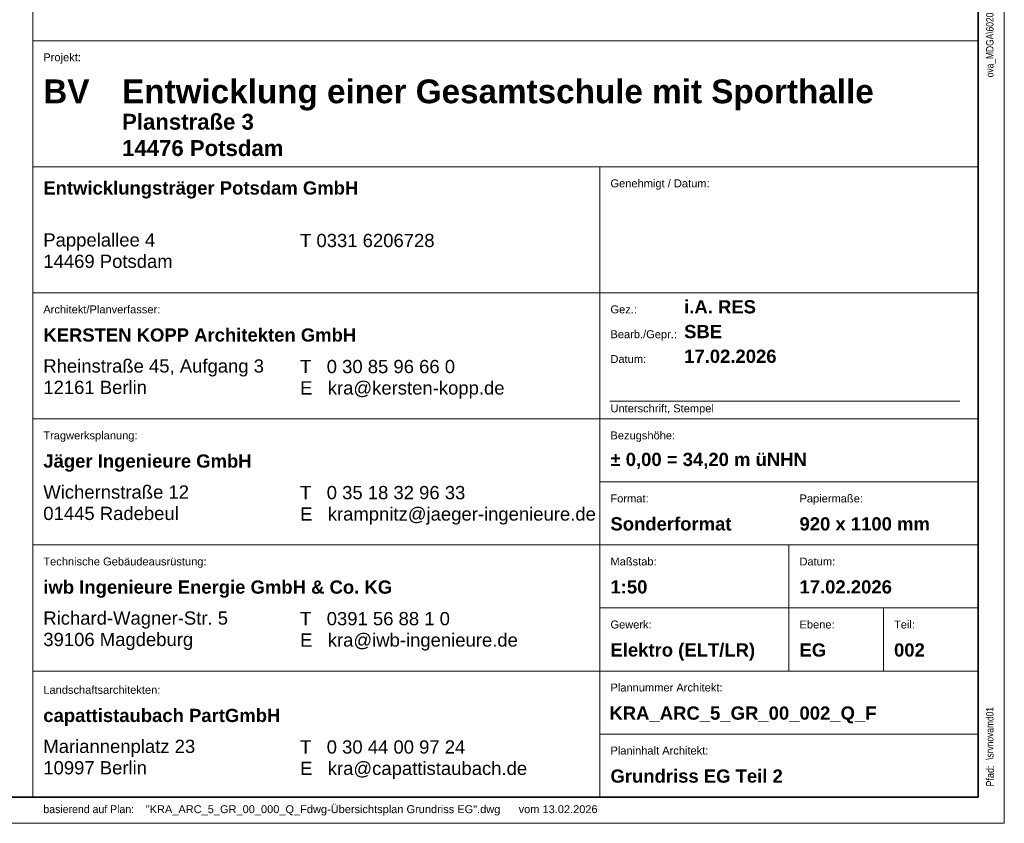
# Model space of a CAD drawing. Extents: x -620 to 300, y 62 to 1162.
# Tile 23 of 256: x 113 to 300, y 62 to 215. Entities that reach past the tile are written whole.
import ezdxf
from ezdxf.lldxf.tags import DXFTag

# ---------------------------------------------------------------- set-up
doc = ezdxf.new("R2010")
doc.units = 0
for name, color, linetype, lineweight in [('iwb_Plankopf Linie', 7, 'Continuous', 13), ('iwb_Plankopf Rahmen', 7, 'Continuous', 35), ('iwb_Plankopf Text', 7, 'Continuous', 18)]:
    doc.layers.add(name, color=color, linetype=linetype, lineweight=lineweight)
doc.styles.add('Arial Narrow', font='ARIALN.TTF')
doc.styles.add('Plankopf', font='arial.ttf')
doc.styles.get("Standard").update_dxf_attribs({"font": 'ARIALN.TTF'})
tags = doc.linetypes.add('Punkte_Nova', pattern=[4.8, 0.4, 0.2, -4, 0.2]).pattern_tags.tags
tags[10:11] = [DXFTag(74, 4), DXFTag(75, 0), DXFTag(340, '0'), DXFTag(46, 0.0), DXFTag(50, 0.0), DXFTag(44, 0.0), DXFTag(45, 0.0)]
tags[8:9] = [DXFTag(74, 4), DXFTag(75, 0), DXFTag(340, '0'), DXFTag(46, 0.0), DXFTag(50, 0.0), DXFTag(44, 0.0), DXFTag(45, 0.0)]
tags[6:7] = [DXFTag(74, 4), DXFTag(75, 0), DXFTag(340, '0'), DXFTag(46, 0.0), DXFTag(50, 0.0), DXFTag(44, 0.0), DXFTag(45, 0.0)]
tags[4:5] = [DXFTag(74, 4), DXFTag(75, 0), DXFTag(340, '0'), DXFTag(46, 0.0), DXFTag(50, 0.0), DXFTag(44, 0.0), DXFTag(45, 0.0)]

msp = doc.modelspace()

# ---------------------------------------------------------------- linework, layer by layer
at = {"layer": 'iwb_Plankopf Linie', "lineweight": 18, "ltscale": 0.18}
msp.add_line((115.35, 359.43), (115.35, 67.43), dxfattribs=at)
at = {"layer": 'iwb_Plankopf Linie', "ltscale": 0.13}
for p, q in [((295.35, 67.43), (295.35, 359.43)), ((115.35, 211.43), (295.35, 211.43)), ((115.35, 187.43), (295.35, 187.43)), ((223.35, 187.43), (223.35, 67.43)), ((115.35, 163.43), (295.35, 163.43)), ((115.35, 139.43), (295.35, 139.43)), ((223.35, 127.43), (295.35, 127.43)), ((115.35, 115.43), (295.35, 115.43)), ((259.35, 91.43), (259.35, 115.43)), ((223.35, 103.43), (295.35, 103.43)), ((277.35, 91.43), (277.35, 103.43)), ((115.35, 91.43), (295.35, 91.43)), ((223.35, 79.43), (295.35, 79.43)), ((115.35, 67.43), (295.35, 67.43))]:
    msp.add_line(p, q, dxfattribs=at)
at = {"layer": 'iwb_Plankopf Rahmen', "ltscale": 0.35}
for p, q in [((295.35, 359.43), (295.35, 67.43)), ((295.35, 91.43), (295.35, 79.43))]:
    msp.add_line(p, q, dxfattribs=at)
at = {"layer": 'iwb_Plankopf Rahmen', "color": 8, "lineweight": 13, "ltscale": 0.13, "true_color": 0x808080}
msp.add_lwpolyline([(300.35, 62.43), (-619.65, 62.43), (-619.65, 1162.43), (300.35, 1162.43), (300.35, 62.43)], close=True, dxfattribs=at)
at = {"layer": 'iwb_Plankopf Rahmen', "ltscale": 0.35}
msp.add_lwpolyline([(-599.65, 67.43), (-599.65, 1157.43), (295.35, 1157.43), (295.35, 67.43), (-599.65, 67.43)], close=True, dxfattribs=at)
at = {"layer": 'iwb_Plankopf Text', "linetype": 'Punkte_Nova', "ltscale": 0.18}
msp.add_line((291.87, 142.79), (225.23, 142.79), dxfattribs=at)

# ---------------------------------------------------------------- texts
at = {"layer": 'iwb_Plankopf Text', "ltscale": 0.18, "insert": (296.89, 74.51), "char_height": 1.4, "attachment_point": 1, "rotation": 90, "line_spacing_factor": 1.002}
msp.add_mtext('{\\fArial Narrow;\\\\srvnovamd01\\Nova_MD\\TGA\\60202 Pro Potsdam\\04 NB GES Krampnitz\\09 NOVA\\60202-04_AP_NB GES Krampnitz\\TGA\\Elektro\\Leerrohrplanung\\E_Leerrohr_EG.n4m005KRA_ELT_5_LR_00_002_P_A}', dxfattribs=at)
at = {"layer": 'iwb_Plankopf Text', "ltscale": 0.18, "attachment_point": 1, "style": 'Plankopf'}
for s, insert, char_height, line_spacing_factor in [('Projekt:', (117.35, 209.04), 1.51, 0.970891), ('\\fArial|b1|i0|c0|p34;BV', (117.35, 204.06), 4.531, 0.996218), ('\\fArial|b1|i0|c0|p34;Entwicklungsträger Potsdam GmbH', (117.35, 184.67), 2.5172, 0.996218), ('Genehmigt / Datum:', (225.35, 185.04), 1.5105, 0.970891), ('Pappelallee 4\\P14469 Potsdam', (117.35, 174.77), 2.5172, 0.970891), ('T 0331 6206728', (166.24, 174.66), 2.5172, 0.970891), ('Architekt/Planverfasser:', (117.35, 161.04), 1.5105, 0.970891), ('Gez.:', (225.35, 161.04), 1.51, 0.970891), ('\\fArial|b1|i0|c0|p34;KERSTEN KOPP Architekten GmbH', (117.35, 156.67), 2.5172, 0.996218), ('Bearb./Gepr.:', (225.35, 156.31), 1.5105, 0.970891), ('Rheinstraße 45, Aufgang 3\\P12161 Berlin', (117.35, 150.77), 2.5172, 0.970891), ('T   0 30 85 96 66 0\\PE   kra@kersten-kopp.de', (166.24, 150.66), 2.5172, 0.970891), ('Datum:', (225.35, 151.59), 1.51, 0.970891), ('Unterschrift, Stempel', (225.35, 142.19), 1.5105, 0.970891), ('Tragwerksplanung:', (117.35, 137.04), 1.5105, 0.970891), ('Bezugshöhe:', (225.35, 137.04), 1.5105, 0.970891), ('\\fArial|b1|i0|c0|p34;Jäger Ingenieure GmbH', (117.35, 132.67), 2.5172, 0.996218), ('Wichernstraße 12\\P01445 Radebeul', (117.35, 126.77), 2.5172, 0.970891), ('T   0 35 18 32 96 33\\PE   krampnitz@jaeger-ingenieure.de', (166.24, 126.66), 2.5172, 0.970891), ('Format:', (225.35, 125.04), 1.51, 0.970891), ('Papiermaße:', (261.35, 125.04), 1.5105, 0.970891), ('Technische Gebäudeausrüstung:', (117.35, 113.04), 1.5105, 0.970891), ('Maßstab:', (225.35, 113.04), 1.51, 0.970891), ('Datum:', (261.35, 113.04), 1.51, 0.970891), ('\\fArial|b1|i0|c0|p34;iwb Ingenieure Energie GmbH & Co. KG', (117.35, 108.67), 2.5172, 0.996218), ('Richard-Wagner-Str. 5\\P39106 Magdeburg', (117.35, 102.77), 2.5172, 0.970891), ('T   0391 56 88 1 0\\PE   kra@iwb-ingenieure.de', (166.24, 102.66), 2.5172, 0.970891), ('Gewerk:', (225.35, 101.04), 1.51, 0.970891), ('Ebene:', (261.35, 101.04), 1.51, 0.970891), ('Teil:', (279.35, 101.04), 1.51, 0.970891), ('Landschaftsarchitekten:', (117.35, 88.6), 1.5105, 0.970891), ('Plannummer Architekt:', (225.35, 89.04), 1.5105, 0.970891), ('\\fArial|b1|i0|c0|p34;capattistaubach PartGmbH', (117.35, 84.23), 2.5172, 0.996218), ('Mariannenplatz 23\\P10997 Berlin', (117.35, 78.34), 2.5172, 0.970891), ('T   0 30 44 00 97 24\\PE   kra@capattistaubach.de', (166.24, 78.23), 2.5172, 0.970891), ('Planinhalt Architekt:', (225.35, 77.04), 1.5105, 0.970891)]:
    msp.add_mtext(s, dxfattribs=dict(at, insert=insert, char_height=char_height, line_spacing_factor=line_spacing_factor))
at = {"layer": 'iwb_Plankopf Text', "ltscale": 0.18, "style": 'Plankopf'}
for s, insert, char_height, width, attachment_point, line_spacing_factor in [('\\fArial|b1|i0|c0|p34;Entwicklung einer Gesamtschule mit Sporthalle', (132.35, 204.06), 4.531, 161.2025, 1, 0.996218), ('\\fArial|b1|i0|c0|p34;Planstraße 3\\P14476 Potsdam', (132.35, 197.52), 3.0207, 88.9953, 1, 0.996218), ('\\fArial|b1|i0|c0|p34;i.A. RES', (239.38, 160.76), 2.5172, 67.9984, 4, 0.996218), ('\\fArial|b1|i0|c0|p34;SBE', (239.38, 156.04), 2.5172, 67.9984, 4, 0.996218), ('\\fArial|b1|i0|c0|p34;17.02.2026', (239.38, 151.34), 2.5172, 67.9984, 4, 0.996218), ('\\fArial|b1|i0|c0|p34;± 0,00 = 34,20 m üNHN', (225.35, 131.43), 2.5172, 67.9984, 4, 0.996218), ('\\fArial|b1|i0|c0|p34;Sonderformat', (225.35, 119.43), 2.5172, 31.9966, 4, 0.996218), ('\\fArial|b1|i0|c0|p34;920 x 1100 mm', (261.35, 119.43), 2.5172, 31.9966, 4, 0.996218), ('\\fArial|b1|i0|c0|p34;1:50', (225.35, 107.43), 2.5172, 67.9984, 4, 0.996218), ('\\fArial|b1|i0|c0|p34;17.02.2026', (261.35, 107.43), 2.5172, 67.9984, 4, 0.996218), ('\\fArial|b1|i0|c0|p34;Elektro (ELT/LR)', (225.35, 95.06), 2.5172, 67.9984, 4, 0.85), ('\\fArial|b1|i0|c0|p34;EG', (261.35, 95.41), 2.5172, 7.9992, 4, 0.996218), ('\\fArial|b1|i0|c0|p34;002', (279.35, 95.41), 2.5172, 7.9992, 4, 0.996218), ('\\fArial|b1|i0|c0|p34;Grundriss EG Teil 2', (225.35, 71.41), 2.5172, 67.9984, 4, 0.996218)]:
    msp.add_mtext(s, dxfattribs=dict(at, insert=insert, char_height=char_height, width=width, attachment_point=attachment_point, line_spacing_factor=line_spacing_factor))
at = {"layer": 'iwb_Plankopf Text', "ltscale": 0.18, "insert": (225.15, 84.68), "char_height": 2.52, "attachment_point": 1, "line_spacing_factor": 1.002}
msp.add_mtext('{\\fArial|b1|i0;KRA_ARC_5_GR_00_002_Q_F}', dxfattribs=at)
at = {"layer": 'iwb_Plankopf Text', "ltscale": 0.18, "insert": (296.89, 69.43), "char_height": 1.5, "attachment_point": 1, "rotation": 90, "style": 'Arial Narrow'}
msp.add_mtext('\\A1;{Pfad:}', dxfattribs=at)
at = {"layer": 'iwb_Plankopf Text', "ltscale": 0.18, "char_height": 1.5, "attachment_point": 1, "style": 'Plankopf'}
for s, insert in [('\\A1;{\\fFranklin Gothic Book|b0|i0|c0|p34;basierend auf Plan\\fArial Narrow|b0|i0|c0|p34;: }', (117.36, 65.87)), ('\\A1;{"KRA_ARC_5_GR_00_000_Q_Fdwg-Übersichtsplan Grundriss EG".dwg      vom 13.02.2026\\fArial Narrow|b0|i0|c0|p34;\\P\\P}', (136.86, 65.87))]:
    msp.add_mtext(s, dxfattribs=dict(at, insert=insert))

doc.saveas('drawing.dxf')
